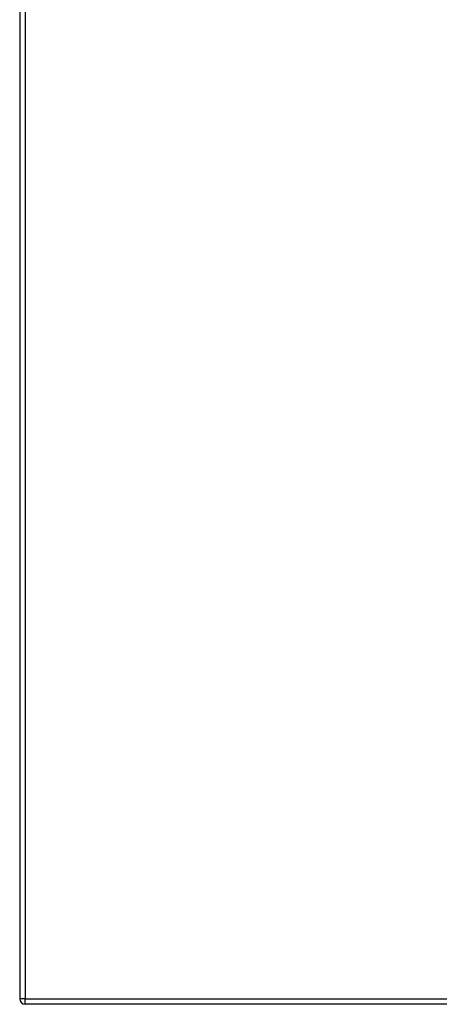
# Model space of a CAD drawing. Header units: inches. Extents: x 11 to 342, y 26 to 169.
# Tile 127 of 218: x 111 to 119, y 80 to 98. Entities that reach past the tile are written whole.
import ezdxf

# ---------------------------------------------------------------- set-up
doc = ezdxf.new("R2010")
doc.units = ezdxf.units.IN
doc.header["$MEASUREMENT"] = 0
doc.layers.add('Visible Edges(ANSI)', color=7, linetype='Continuous', lineweight=25)
doc.layers.add('Visible Tangent Edges(ANSI)', color=7, linetype='Continuous', lineweight=25)

msp = doc.modelspace()

# ---------------------------------------------------------------- linework, layer by layer
at = {"layer": 'Visible Edges(ANSI)'}
for p, q in [((111.188, 116.863), (111.188, 80.143)), ((182.892, 80.044), (111.287, 80.044))]:
    msp.add_line(p, q, dxfattribs=at)
msp.add_arc((111.287, 80.143), 0.099, 180, 270, dxfattribs=at)
at = {"layer": 'Visible Tangent Edges(ANSI)'}
for p, q in [((111.287, 116.863), (111.287, 80.143)), ((111.287, 80.143), (111.188, 80.143)), ((111.287, 80.044), (111.287, 80.143)), ((111.287, 80.143), (182.892, 80.143))]:
    msp.add_line(p, q, dxfattribs=at)

doc.saveas('drawing.dxf')
